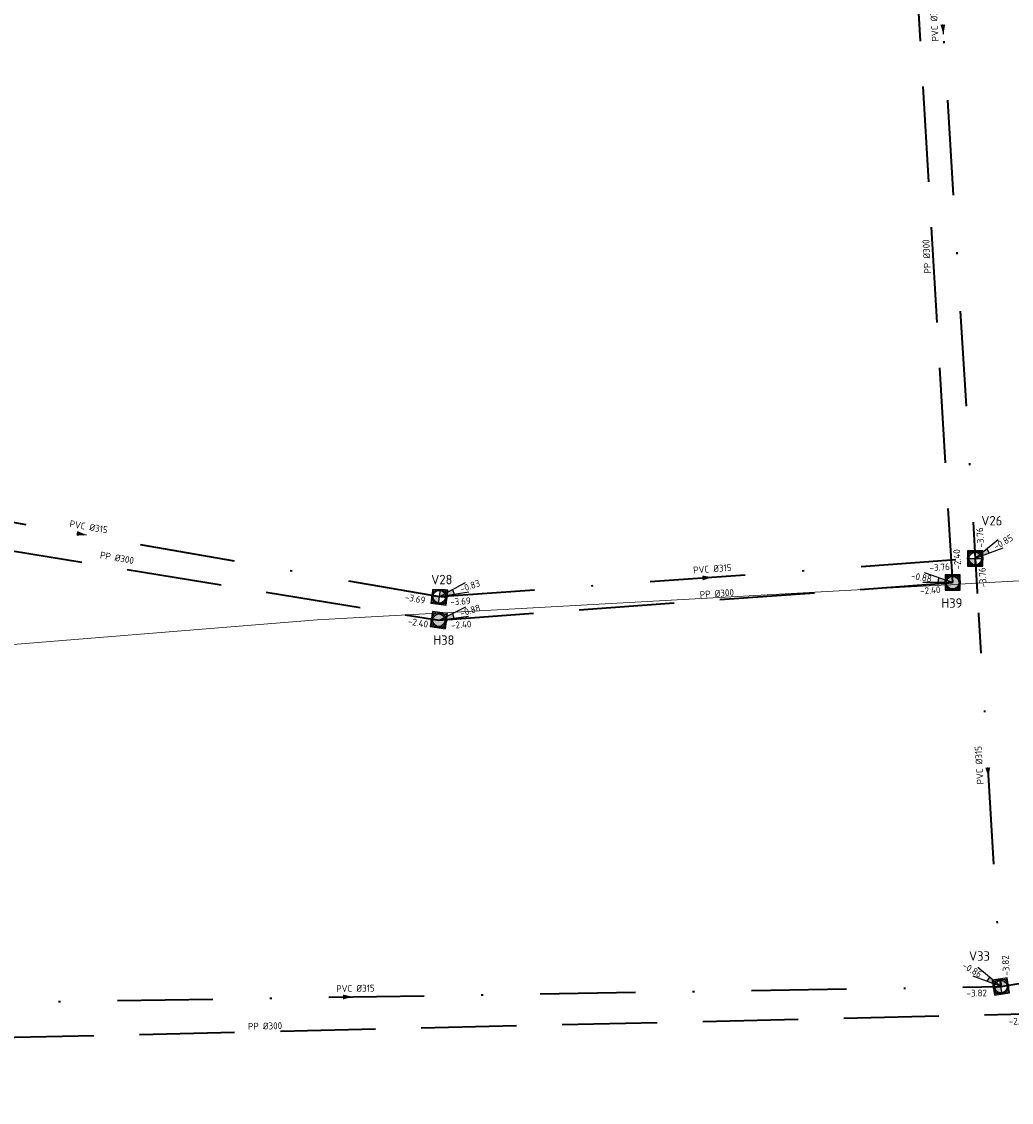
# Model space of a CAD drawing. Header units: metres. Extents: x 114894 to 115585, y 426496 to 426850.
# Tile 6 of 27: x 115030 to 115082, y 426596 to 426653. Entities that reach past the tile are written whole.
import ezdxf
from ezdxf.enums import TextEntityAlignment as Align
from ezdxf.lldxf.tags import DXFTag

# ---------------------------------------------------------------- set-up
doc = ezdxf.new("R2010")
doc.units = ezdxf.units.M
doc.header["$MEASUREMENT"] = 0
doc.linetypes.add('RI-DWA-SO', pattern=[11, 5, -3, 0, -3])
doc.linetypes.add('RI-HWA-SO', pattern=[7.4, 5, -2.4])
for name, color, linetype, lineweight in [('B-WE-RI-PERSLEIDING-G', 253, 'RI-PERS-SO', 18), ('N-WE-RI-DWA_PUTDEKSELNIVEAU-S-200', 20, 'Continuous', 25), ('N-WE-RI-DWA_RIOOLPUT_INSPECTIEPUT-S-200', 20, 'Continuous', 25), ('N-WE-RI-DWA_TRANSPORTLEIDING_PVC_315-G', 20, 'RI-DWA-SO', 35), ('N-WE-RI-HWA_PUTDEKSELNIVEAU-S-200', 150, 'Continuous', 25), ('N-WE-RI-HWA_RIOOLPUT_INSPECTIEPUT-S-200', 150, 'Continuous', 25), ('N-WE-RI-HWA_TRANSPORTLEIDING_PP_300-G', 150, 'RI-HWA-SO', 35), ('N-WE-RI-PUT-T35', 150, 'Continuous', 35), ('N-WE-RI-PUT_DEKSEL-S', 7, 'Continuous', 25), ('N01-WE-RI-PUT-T35', 20, 'Continuous', 35)]:
    doc.layers.add(name, color=color, linetype=linetype, lineweight=lineweight)
doc.layers.add('N-WE-RI-DWA_STROMINGSRICHTING-S-200', color=20, linetype='Continuous', lineweight=25, true_color=0xff3f00)
doc.layers.add('N-WE-RI-HWA_STROMINGSRICHTING-S-200', color=150, linetype='Continuous', lineweight=25, true_color=0x007fff)
doc.styles.add('NLCS-ISO', font='NLCS-ISO.ttf')
doc.styles.add('NLCS-ISO-M200-T25', font='NLCS-ISO.ttf')
doc.styles.get("Standard").update_dxf_attribs({"font": 'arial.ttf'})
tags = doc.linetypes.add('RI-PERS-SO', pattern='A,7,-2,["P",Standard,S=1.8,R=0,X=-0.5,Y=-0.9],-2,7,-2,[102,NLCS.shx,S=1,R=180,X=0,Y=0],-2', length=22).pattern_tags.tags
tags[6] = DXFTag(74, 10)

# ---------------------------------------------------------------- blocks, each defined once
blk = doc.blocks.new('SRI-PUT_DWA-SO')
h = blk.add_hatch(color=256)
h.dxf.hatch_style = 1
h.paths.add_polyline_path([(-2, 0, 0.414214), (0, -2), (0, 0)])
h.paths.add_polyline_path([(2, 0, 0.414214), (0, 2), (0, 0)])
for p, q in [((-2, 0), (2, 0)), ((0, -2), (0, 2))]:
    blk.add_line(p, q)
blk.add_lwpolyline([(-2, -2), (2, -2), (2, 2), (-2, 2)], close=True)
blk.add_circle((0, 0), 2)
blk = doc.blocks.new('*U88')
at = {"color": 0, "style": 'NLCS-ISO'}
for tag, p in [('RIOOLINFO', (-29.96, 1.26)), ('BOB_RECHTS', (168.02, -0.1)), ('BOB_LINKS', (-166.19, -3.14))]:
    blk.add_attdef(tag, text='', height=1.8, rotation=0.5201, dxfattribs=at).set_placement(p, align=Align.MIDDLE_CENTER)
blk = doc.blocks.new('*U123')
at = {"color": 0, "style": 'NLCS-ISO'}
for tag, p in [('RIOOLINFO', (5.13, 1.94)), ('BOB_RECHTS', (61.73, 2.05)), ('BOB_LINKS', (-61.55, -5.3))]:
    blk.add_attdef(tag, text='', height=1.8, rotation=3.4147, dxfattribs=at).set_placement(p, align=Align.MIDDLE_CENTER)
blk = doc.blocks.new('*U124')
at = {"color": 0, "style": 'NLCS-ISO'}
for tag, p in [('BOB_LINKS', (-82.18, 3.16)), ('RIOOLINFO', (2.15, 1.46)), ('BOB_RECHTS', (82.64, -6.45))]:
    blk.add_attdef(tag, text='', height=1.8, rotation=356.6643, dxfattribs=at).set_placement(p, align=Align.MIDDLE_CENTER)
blk = doc.blocks.new('*U28')
at = {"color": 0, "style": 'NLCS-ISO'}
for tag, p in [('BOB_RECHTS', (-1.95, 77.76)), ('RIOOLINFO', (-1.71, 1.53)), ('BOB_LINKS', (5.2, -77.57))]:
    blk.add_attdef(tag, text='', height=1.8, rotation=92.6381, dxfattribs=at).set_placement(p, align=Align.MIDDLE_CENTER)
blk = doc.blocks.new('*U44')
at = {"color": 0}
blk.add_line((0.2, 1.24), (-0.2, -1.24), dxfattribs=at)
blk.add_solid([(-0.2, -1.24), (-0.42, 1.34), (0.82, 1.14)], dxfattribs=at)
at = {"color": 0, "style": 'NLCS-ISO'}
for tag, p in [('BOB_LINKS', (24.81, 164.23)), ('RIOOLINFO', (1.94, -1.81)), ('BOB_RECHTS', (-27.87, -162.79))]:
    blk.add_attdef(tag, text='', height=1.8, rotation=260.8496, dxfattribs=at).set_placement(p, align=Align.MIDDLE_CENTER)
blk = doc.blocks.new('*U52')
at = {"color": 0}
blk.add_line((-1.25, 0.14), (1.25, -0.14), dxfattribs=at)
blk.add_solid([(-1.25, 0.14), (1.18, -0.77), (1.32, 0.48)], dxfattribs=at)
at = {"color": 0, "style": 'NLCS-ISO'}
for tag, p in [('BOB_LINKS', (-133.08, 13.72)), ('RIOOLINFO', (1.72, 2.02)), ('BOB_RECHTS', (132.82, -16.97))]:
    blk.add_attdef(tag, text='', height=1.8, rotation=353.4166, dxfattribs=at).set_placement(p, align=Align.MIDDLE_CENTER)
blk = doc.blocks.new('*U53')
at = {"color": 0}
blk.add_line((-1.25, 0.15), (1.25, -0.15), dxfattribs=at)
blk.add_solid([(-1.25, 0.15), (1.18, -0.77), (1.32, 0.48)], dxfattribs=at)
at = {"color": 0, "style": 'NLCS-ISO'}
for tag, p in [('BOB_LINKS', (-50.75, 4.27)), ('RIOOLINFO', (1.72, 2.02)), ('BOB_RECHTS', (50.62, -7.53))]:
    blk.add_attdef(tag, text='', height=1.8, rotation=353.3562, dxfattribs=at).set_placement(p, align=Align.MIDDLE_CENTER)
blk = doc.blocks.new('*U54')
at = {"color": 0}
blk.add_line((0.13, 1.25), (-0.13, -1.25), dxfattribs=at)
blk.add_solid([(-0.13, -1.25), (-0.5, 1.32), (0.76, 1.19)], dxfattribs=at)
at = {"color": 0, "style": 'NLCS-ISO'}
for tag, p in [('BOB_LINKS', (5.17, 64.94)), ('RIOOLINFO', (2.04, -1.7)), ('BOB_RECHTS', (-7.99, -60.54))]:
    blk.add_attdef(tag, text='', height=1.8, rotation=264.0122, dxfattribs=at).set_placement(p, align=Align.MIDDLE_CENTER)
blk = doc.blocks.new('*U50')
at = {"color": 0}
blk.add_line((0.43, 1.18), (-0.43, -1.18), dxfattribs=at)
blk.add_solid([(-0.43, -1.18), (-0.16, 1.4), (1.02, 0.97)], dxfattribs=at)
at = {"color": 0, "style": 'NLCS-ISO'}
for tag, p in [('BOB_LINKS', (29.19, 85.11)), ('RIOOLINFO', (1.57, -2.14)), ('BOB_RECHTS', (-31.99, -83.28))]:
    blk.add_attdef(tag, text='', height=1.8, rotation=250.0308, dxfattribs=at).set_placement(p, align=Align.MIDDLE_CENTER)
blk = doc.blocks.new('SRI-PUT_HWA-SO')
h = blk.add_hatch(color=256)
h.dxf.hatch_style = 1
h.paths.add_polyline_path([(-2, 0, 1), (2, 0, 1)])
blk.add_lwpolyline([(-2, -2), (2, -2), (2, 2), (-2, 2)], close=True)
blk.add_circle((0, 0), 2)
blk = doc.blocks.new('SRI-PUT_OPHOOGTEBRENGEN_NIEUW-SO')
blk.add_wipeout([(-1.76, 1.74), (1.74, 1.74), (1.74, -1.76), (-1.76, -1.76)])
at = {"color": 0, "lineweight": -3}
blk.add_lwpolyline([(-1.76, 1.74), (1.74, 1.74), (1.74, -1.76), (-1.76, -1.76)], close=True, dxfattribs=at)
blk.add_circle((-0.01, -0.01), 1.66, dxfattribs=at)
blk = doc.blocks.new('SRI-PUTDEKSELHOOGTE-SO')
h = blk.add_hatch(color=256)
h.dxf.hatch_style = 1
h.paths.add_polyline_path([(3.02, 2.49), (0, 0), (3.66, 1.37)])
for p, q in [((0, 0), (6.04, 4.97)), ((0, 0), (7.32, 2.74)), ((3.02, 2.49), (3.66, 1.37))]:
    blk.add_line(p, q)
at = {"style": 'NLCS-ISO'}
blk.add_attdef('PUTHGT', text='', height=1.8, rotation=30, dxfattribs=at).set_placement((5.02, 2.93), align=Align.MIDDLE_LEFT)

msp = doc.modelspace()

# ---------------------------------------------------------------- linework, layer by layer
at = {"layer": 'N-WE-RI-HWA_TRANSPORTLEIDING_PP_300-G', "transparency": 33554687, "flags": 128}
msp.add_lwpolyline([(115013.965, 426599.085), (115083.528, 426600.695)], dxfattribs=at)

# ---------------------------------------------------------------- block references
at = {"layer": 'N-WE-RI-DWA_STROMINGSRICHTING-S-200', "transparency": 33554687, "xscale": 0.2000000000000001, "yscale": 0.2000000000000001, "zscale": 0.2000000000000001, "rotation": 100.0614679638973}
for name, p, values in [('*U50', (115033.122, 426625.869), {'RIOOLINFO': 'PVC %%c315', 'BOB_LINKS': '-3.60', 'BOB_RECHTS': '-3.69'}), ('*U44', (115047.105, 426601.568), {'RIOOLINFO': ' PVC %%c315', 'BOB_LINKS': '-3.69', 'BOB_RECHTS': '-3.82'})]:
    msp.add_blockref(name, p, dxfattribs=at).add_auto_attribs(values)
at = {"layer": 'N-WE-RI-HWA_STROMINGSRICHTING-S-200', "transparency": 33554687, "xscale": 0.2, "yscale": 0.2, "zscale": 0.2, "rotation": 0.7646294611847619}
for name, p, values in [('*U28', (115077.862, 426640.043), {'RIOOLINFO': ' PP %%C300', 'BOB_LINKS': '-2.40', 'BOB_RECHTS': '-2.40'}), ('*U88', (115048.748, 426599.865), {'RIOOLINFO': 'PP %%c300', 'BOB_LINKS': '-2.40', 'BOB_RECHTS': '-2.40'})]:
    msp.add_blockref(name, p, dxfattribs=at).add_auto_attribs(values)
at = {"layer": 'N-WE-RI-PUT_DEKSEL-S', "transparency": 33554687, "xscale": 0.2000000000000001, "yscale": 0.2000000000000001, "zscale": 0.2000000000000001}
for p in [(115080.058, 426624.591), (115078.869, 426623.325)]:
    msp.add_blockref('SRI-PUT_OPHOOGTEBRENGEN_NIEUW-SO', p, dxfattribs=at)
at = {"layer": 'N-WE-RI-PUT_DEKSEL-S', "transparency": 33554687}
for p, xscale, yscale, zscale, rotation in [((115051.914, 426622.587), 0.2000000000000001, 0.2000000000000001, 0.2000000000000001, 352.9764185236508), ((115051.884, 426621.353), 0.2000000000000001, 0.2000000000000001, 0.2000000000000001, 352.0154114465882), ((115081.403, 426602.114), 0.2000000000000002, 0.2000000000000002, 0.2000000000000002, 9.31464057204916)]:
    msp.add_blockref('SRI-PUT_OPHOOGTEBRENGEN_NIEUW-SO', p, dxfattribs=dict(at, xscale=xscale, yscale=yscale, zscale=zscale, rotation=rotation))

# ---------------------------------------------------------------- next in the draw order: linework, layer by layer
at = {"layer": 'B-WE-RI-PERSLEIDING-G', "transparency": 33554687}
msp.add_lwpolyline([(115201.091, 426630.371), (115102.214, 426624.512), (115045.489, 426621.369), (115026.056, 426619.797), (115006.481, 426617.368), (114984.701, 426613.574), (114944.897, 426604.508), (114943.468, 426603.651), (114942.754, 426602.508), (114943.468, 426600.936), (114945.612, 426599.079), (114948.898, 426596.078), (114948.755, 426592.506), (114946.326, 426577.074), (114943.182, 426560.642), (114941.754, 426556.642), (114937.753, 426547.926), (114933.323, 426540.781), (114929.608, 426535.923), (114924.036, 426530.922), (114917.463, 426527.064), (114902.317, 426522.349), (114894.316, 426521.063)], dxfattribs=at)
at = {"layer": 'N-WE-RI-DWA_TRANSPORTLEIDING_PVC_315-G', "transparency": 33554687}
for points in [[(115076.573, 426681.897), (115080.058, 426624.602)], [(115014.331, 426629.151), (115051.914, 426622.587)], [(115051.914, 426622.587), (115080.058, 426624.602)], [(115080.058, 426624.602), (115081.401, 426602.113)], [(115081.401, 426602.113), (115149.195, 426613.317)], [(115012.809, 426601.023), (115081.401, 426602.113)]]:
    msp.add_lwpolyline(points, dxfattribs=at)
at = {"layer": 'N-WE-RI-HWA_TRANSPORTLEIDING_PP_300-G', "transparency": 33554687, "flags": 128}
for points in [[(115076.868, 426656.758), (115078.856, 426623.324)], [(115013.597, 426627.584), (115051.874, 426621.352)], [(115051.874, 426621.352), (115078.858, 426623.324)]]:
    msp.add_lwpolyline(points, dxfattribs=at)

# ---------------------------------------------------------------- next in the draw order: block references
at = {"layer": 'N-WE-RI-DWA_RIOOLPUT_INSPECTIEPUT-S-200', "transparency": 33554687, "xscale": 0.2, "yscale": 0.2, "zscale": 0.2}
msp.add_blockref('SRI-PUT_DWA-SO', (115080.058, 426624.591), dxfattribs=at)
at = {"layer": 'N-WE-RI-DWA_RIOOLPUT_INSPECTIEPUT-S-200', "transparency": 33554687}
for p, xscale, yscale, zscale, rotation in [((115051.914, 426622.587), 0.2, 0.2, 0.2, 352.9764185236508), ((115081.403, 426602.114), 0.2000000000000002, 0.2000000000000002, 0.2000000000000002, 9.314640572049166)]:
    msp.add_blockref('SRI-PUT_DWA-SO', p, dxfattribs=dict(at, xscale=xscale, yscale=yscale, zscale=zscale, rotation=rotation))
at = {"layer": 'N-WE-RI-DWA_STROMINGSRICHTING-S-200', "transparency": 33554687, "xscale": 0.2000000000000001, "yscale": 0.2000000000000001, "zscale": 0.2000000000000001, "rotation": 100.0614679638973}
for name, p, values in [('*U52', (115078.368, 426652.377), {'RIOOLINFO': ' PVC %%c315', 'BOB_LINKS': '-3.76', 'BOB_RECHTS': '-3.63'}), ('*U54', (115065.986, 426623.589), {'RIOOLINFO': 'PVC %%c315', 'BOB_LINKS': '-3.69', 'BOB_RECHTS': '-3.76'}), ('*U53', (115080.73, 426613.358), {'RIOOLINFO': ' PVC %%c315', 'BOB_LINKS': '-3.82', 'BOB_RECHTS': '-3.76'})]:
    msp.add_blockref(name, p, dxfattribs=at).add_auto_attribs(values)
at = {"layer": 'N-WE-RI-HWA_STROMINGSRICHTING-S-200', "transparency": 33554687}
for name, p, xscale, yscale, zscale, rotation, values in [('*U124', (115034.518, 426624.386), 0.1999999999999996, 0.1999999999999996, 0.1999999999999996, 353.4423874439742, {'RIOOLINFO': 'PP %%C300', 'BOB_LINKS': '-2.40', 'BOB_RECHTS': '-2.40'}), ('*U123', (115065.354, 426622.343), 0.2, 0.2, 0.2, 0.7646294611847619, {'RIOOLINFO': ' PP %%C300', 'BOB_LINKS': '-2.40', 'BOB_RECHTS': '-2.40'})]:
    msp.add_blockref(name, p, dxfattribs=dict(at, xscale=xscale, yscale=yscale, zscale=zscale, rotation=rotation)).add_auto_attribs(values)

# ---------------------------------------------------------------- next in the draw order: texts
at = {"layer": 'N-WE-RI-PUT-T35', "transparency": 33554661, "char_height": 0.5, "attachment_point": 1, "style": 'NLCS-ISO-M200-T25', "bg_fill": 2}
for s, insert in [('H39', (115078.277, 426622.501)), ('H38', (115051.592, 426620.557))]:
    msp.add_mtext_dynamic_manual_height_columns(s, width=3.38723, gutter_width=3.5, heights=[0], dxfattribs=dict(at, insert=insert))
at = {"layer": 'N01-WE-RI-PUT-T35', "transparency": 33554661, "char_height": 0.5, "attachment_point": 1, "style": 'NLCS-ISO-M200-T25', "bg_fill": 2}
for s, width, insert in [('V26', 0.75769, (115080.374, 426626.824)), ('V28', 1.08015, (115051.481, 426623.734)), ('V33', 0.75769, (115079.726, 426603.964))]:
    msp.add_mtext_dynamic_manual_height_columns(s, width=width, gutter_width=3.5, heights=[0.7], dxfattribs=dict(at, insert=insert))

# ---------------------------------------------------------------- next in the draw order: block references
at = {"layer": 'N-WE-RI-DWA_PUTDEKSELNIVEAU-S-200', "transparency": 33554687, "xscale": 0.2, "yscale": 0.2, "zscale": 0.2}
msp.add_blockref('SRI-PUTDEKSELHOOGTE-SO', (115080.058, 426624.602), dxfattribs=at).add_auto_attribs({'PUTHGT': '-0.85'})
at = {"layer": 'N-WE-RI-DWA_PUTDEKSELNIVEAU-S-200', "transparency": 33554687, "xscale": 0.2, "yscale": 0.2, "zscale": 0.2, "rotation": 348.9719718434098}
msp.add_blockref('SRI-PUTDEKSELHOOGTE-SO', (115051.914, 426622.587), dxfattribs=at).add_auto_attribs({'PUTHGT': '-0.83'})
at = {"layer": 'N-WE-RI-DWA_PUTDEKSELNIVEAU-S-200', "transparency": 33554687}
ref = msp.add_blockref('SRI-PUTDEKSELHOOGTE-SO', (115081.403, 426602.114), dxfattribs=dict(at, xscale=-0.2, yscale=0.2, zscale=0.2))
ref.add_attrib('PUTHGT', '-0.86', dxfattribs={"layer": '0', "height": 0.36, "rotation": 330, "style": 'NLCS-ISO'}).set_placement((115079.433, 426603.258), align=Align.MIDDLE_LEFT)
at = {"layer": 'N-WE-RI-HWA_PUTDEKSELNIVEAU-S-200', "transparency": 33554687}
ref = msp.add_blockref('SRI-PUTDEKSELHOOGTE-SO', (115078.869, 426623.325), dxfattribs=dict(at, xscale=-0.2000000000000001, yscale=0.2, zscale=0.2, rotation=20.55553663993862))
ref.add_attrib('PUTHGT', '-0.88', dxfattribs={"layer": '0', "height": 0.36, "rotation": 350.5555, "style": 'NLCS-ISO'}).set_placement((115076.694, 426623.692), align=Align.MIDDLE_LEFT)
at = {"layer": 'N-WE-RI-HWA_PUTDEKSELNIVEAU-S-200', "transparency": 33554687, "xscale": 0.2, "yscale": 0.2, "zscale": 0.2, "rotation": 347.1583465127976}
msp.add_blockref('SRI-PUTDEKSELHOOGTE-SO', (115051.899, 426621.354), dxfattribs=at).add_auto_attribs({'PUTHGT': '-0.88'})
at = {"layer": 'N-WE-RI-HWA_RIOOLPUT_INSPECTIEPUT-S-200', "transparency": 33554687, "xscale": 0.2, "yscale": 0.2, "zscale": 0.2}
msp.add_blockref('SRI-PUT_HWA-SO', (115078.869, 426623.325), dxfattribs=at)
at = {"layer": 'N-WE-RI-HWA_RIOOLPUT_INSPECTIEPUT-S-200', "transparency": 33554687, "xscale": 0.2, "yscale": 0.2, "zscale": 0.2, "rotation": 352.0154114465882}
msp.add_blockref('SRI-PUT_HWA-SO', (115051.884, 426621.353), dxfattribs=at)

doc.saveas('drawing.dxf')
